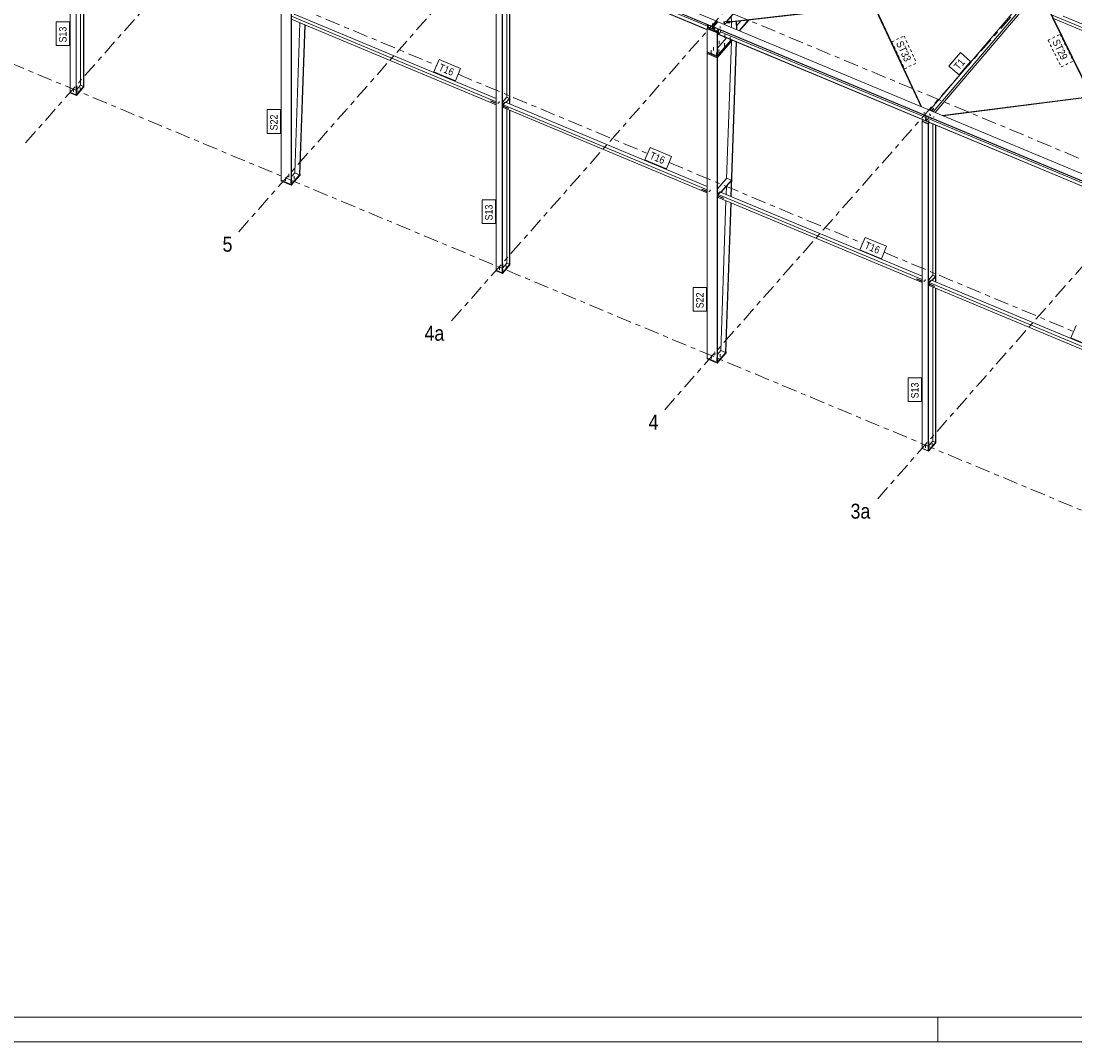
# Model space of a CAD drawing. Header units: millimetres. Extents: x -698 to 216, y -34 to 576.
# Tile 3 of 88: x -388 to -177, y -34 to 171. Entities that reach past the tile are written whole.
import ezdxf

# ---------------------------------------------------------------- set-up
doc = ezdxf.new("R2010")
doc.units = ezdxf.units.MM
for name, pattern in [('XKITLINE00', [0]), ('XKITLINE02', [4, 2, -2]), ('XKITLINE03', [6, 3, -1, 1, -1]), ('XKITLINE04', [3, 0.5, -0.5, 0.5, -0.5, 0.5, -0.5])]:
    doc.linetypes.add(name, pattern=pattern)
for name, color, linetype, lineweight in [('Arkusz rysunku', 3, 'Continuous', 0), ('Element', 2, 'Continuous', 0), ('Spoina', 1, 'Continuous', 0), ('Znak elementu', 2, 'Continuous', 0), ('Śruba', 3, 'Continuous', 0)]:
    doc.layers.add(name, color=color, linetype=linetype, lineweight=lineweight)
doc.styles.add('ARIAL', font='ARIAL.TTF')

msp = doc.modelspace()

# ---------------------------------------------------------------- hatches: boundary and pattern name
at = {"layer": 'Śruba'}
for points in [[(-249.69, 170.26), (-249.69, 170.26), (-249.7, 170.26), (-249.71, 170.26), (-249.71, 170.26), (-249.72, 170.27), (-249.73, 170.27), (-249.73, 170.27), (-249.74, 170.28), (-249.74, 170.28), (-249.75, 170.28), (-249.75, 170.29), (-249.75, 170.29), (-249.75, 170.3), (-249.75, 170.3), (-249.76, 170.31), (-249.76, 170.31), (-249.75, 170.32), (-249.75, 170.32), (-249.75, 170.33), (-249.75, 170.33), (-249.74, 170.34), (-249.74, 170.34), (-249.73, 170.35), (-249.73, 170.35), (-249.72, 170.35), (-249.72, 170.36), (-249.71, 170.36), (-249.7, 170.36), (-249.7, 170.36), (-249.69, 170.36), (-249.68, 170.36), (-249.67, 170.36), (-249.67, 170.36), (-249.66, 170.36), (-249.65, 170.36), (-249.65, 170.36), (-249.64, 170.36), (-249.63, 170.35), (-249.63, 170.35), (-249.62, 170.35), (-249.62, 170.34), (-249.61, 170.34), (-249.61, 170.33), (-249.61, 170.33), (-249.61, 170.32), (-249.61, 170.32), (-249.61, 170.31), (-249.61, 170.31), (-249.61, 170.3), (-249.61, 170.3), (-249.61, 170.29), (-249.61, 170.29), (-249.62, 170.28), (-249.62, 170.28), (-249.63, 170.27), (-249.63, 170.27), (-249.64, 170.27), (-249.64, 170.26), (-249.65, 170.26), (-249.66, 170.26), (-249.66, 170.26), (-249.67, 170.26), (-249.68, 170.26)], [(-248.19, 169.63), (-248.2, 169.63), (-248.2, 169.63), (-248.21, 169.64), (-248.22, 169.64), (-248.22, 169.64), (-248.23, 169.64), (-248.24, 169.65), (-248.24, 169.65), (-248.25, 169.65), (-248.25, 169.66), (-248.25, 169.66), (-248.26, 169.67), (-248.26, 169.67), (-248.26, 169.68), (-248.26, 169.68), (-248.26, 169.69), (-248.26, 169.69), (-248.26, 169.7), (-248.25, 169.7), (-248.25, 169.71), (-248.25, 169.71), (-248.24, 169.72), (-248.24, 169.72), (-248.23, 169.73), (-248.23, 169.73), (-248.22, 169.73), (-248.21, 169.73), (-248.21, 169.74), (-248.2, 169.74), (-248.19, 169.74), (-248.19, 169.74), (-248.18, 169.74), (-248.17, 169.74), (-248.16, 169.74), (-248.16, 169.74), (-248.15, 169.73), (-248.14, 169.73), (-248.14, 169.73), (-248.13, 169.72), (-248.13, 169.72), (-248.12, 169.72), (-248.12, 169.71), (-248.12, 169.71), (-248.11, 169.7), (-248.11, 169.7), (-248.11, 169.69), (-248.11, 169.69), (-248.11, 169.68), (-248.11, 169.68), (-248.11, 169.67), (-248.11, 169.67), (-248.12, 169.66), (-248.12, 169.66), (-248.13, 169.65), (-248.13, 169.65), (-248.14, 169.65), (-248.14, 169.64), (-248.15, 169.64), (-248.15, 169.64), (-248.16, 169.64), (-248.17, 169.63), (-248.18, 169.63), (-248.18, 169.63)], [(-246.84, 171.07), (-246.85, 171.07), (-246.86, 171.07), (-246.87, 171.08), (-246.88, 171.08), (-246.88, 171.09), (-246.88, 171.1), (-246.89, 171.1), (-246.88, 171.11), (-246.88, 171.12), (-246.88, 171.13), (-246.87, 171.13), (-246.86, 171.14), (-246.85, 171.14), (-246.84, 171.15), (-246.83, 171.15), (-246.82, 171.15), (-246.81, 171.14), (-246.8, 171.14), (-246.79, 171.14), (-246.78, 171.13), (-246.77, 171.12), (-246.77, 171.12), (-246.77, 171.11), (-246.77, 171.1), (-246.77, 171.09), (-246.78, 171.08), (-246.79, 171.08), (-246.79, 171.07), (-246.8, 171.07), (-246.81, 171.07), (-246.83, 171.06)], [(-247.98, 165.43), (-247.99, 165.43), (-248.01, 165.43), (-248.02, 165.44), (-248.03, 165.44), (-248.04, 165.45), (-248.05, 165.45), (-248.06, 165.46), (-248.07, 165.46), (-248.08, 165.47), (-248.09, 165.48), (-248.09, 165.49), (-248.1, 165.49), (-248.1, 165.5), (-248.1, 165.51), (-248.1, 165.52), (-248.1, 165.53), (-248.1, 165.54), (-248.1, 165.55), (-248.09, 165.56), (-248.09, 165.56), (-248.08, 165.57), (-248.07, 165.58), (-248.06, 165.59), (-248.05, 165.59), (-248.04, 165.6), (-248.03, 165.6), (-248.02, 165.61), (-248.01, 165.61), (-247.99, 165.61), (-247.98, 165.61), (-247.97, 165.61), (-247.95, 165.61), (-247.94, 165.61), (-247.93, 165.61), (-247.92, 165.61), (-247.9, 165.6), (-247.89, 165.6), (-247.88, 165.59), (-247.87, 165.59), (-247.86, 165.58), (-247.86, 165.57), (-247.85, 165.56), (-247.84, 165.56), (-247.84, 165.55), (-247.84, 165.54), (-247.83, 165.53), (-247.83, 165.52), (-247.83, 165.51), (-247.84, 165.5), (-247.84, 165.49), (-247.84, 165.49), (-247.85, 165.48), (-247.86, 165.47), (-247.86, 165.46), (-247.87, 165.46), (-247.88, 165.45), (-247.89, 165.45), (-247.9, 165.44), (-247.92, 165.44), (-247.93, 165.43), (-247.94, 165.43), (-247.95, 165.43), (-247.97, 165.43)], [(-246.86, 166.71), (-246.87, 166.71), (-246.88, 166.71), (-246.89, 166.71), (-246.91, 166.72), (-246.92, 166.72), (-246.93, 166.73), (-246.94, 166.73), (-246.95, 166.74), (-246.95, 166.75), (-246.96, 166.75), (-246.97, 166.76), (-246.97, 166.77), (-246.97, 166.78), (-246.98, 166.79), (-246.98, 166.8), (-246.98, 166.81), (-246.97, 166.81), (-246.97, 166.82), (-246.97, 166.83), (-246.96, 166.84), (-246.95, 166.85), (-246.95, 166.85), (-246.94, 166.86), (-246.93, 166.87), (-246.92, 166.87), (-246.91, 166.88), (-246.89, 166.88), (-246.88, 166.88), (-246.87, 166.89), (-246.86, 166.89), (-246.84, 166.89), (-246.83, 166.89), (-246.82, 166.89), (-246.8, 166.88), (-246.79, 166.88), (-246.78, 166.88), (-246.77, 166.87), (-246.76, 166.87), (-246.75, 166.86), (-246.74, 166.85), (-246.73, 166.85), (-246.73, 166.84), (-246.72, 166.83), (-246.72, 166.82), (-246.71, 166.81), (-246.71, 166.81), (-246.71, 166.8), (-246.71, 166.79), (-246.71, 166.78), (-246.72, 166.77), (-246.72, 166.76), (-246.73, 166.75), (-246.73, 166.75), (-246.74, 166.74), (-246.75, 166.73), (-246.76, 166.73), (-246.77, 166.72), (-246.78, 166.72), (-246.79, 166.71), (-246.8, 166.71), (-246.82, 166.71), (-246.83, 166.71), (-246.84, 166.7)], [(-376.81, 157.09), (-376.82, 157.09), (-376.82, 157.09), (-376.83, 157.1), (-376.84, 157.1), (-376.85, 157.1), (-376.86, 157.11), (-376.86, 157.11), (-376.87, 157.11), (-376.87, 157.12), (-376.88, 157.12), (-376.88, 157.13), (-376.89, 157.14), (-376.89, 157.14), (-376.89, 157.15), (-376.89, 157.15), (-376.89, 157.16), (-376.89, 157.17), (-376.89, 157.17), (-376.88, 157.18), (-376.88, 157.18), (-376.87, 157.19), (-376.87, 157.19), (-376.86, 157.2), (-376.86, 157.2), (-376.85, 157.21), (-376.84, 157.21), (-376.83, 157.21), (-376.82, 157.21), (-376.82, 157.22), (-376.81, 157.22), (-376.8, 157.22), (-376.79, 157.22), (-376.78, 157.22), (-376.77, 157.21), (-376.76, 157.21), (-376.75, 157.21), (-376.75, 157.21), (-376.74, 157.2), (-376.73, 157.2), (-376.73, 157.19), (-376.72, 157.19), (-376.72, 157.18), (-376.71, 157.18), (-376.71, 157.17), (-376.71, 157.17), (-376.71, 157.16), (-376.71, 157.15), (-376.71, 157.15), (-376.71, 157.14), (-376.71, 157.14), (-376.71, 157.13), (-376.72, 157.12), (-376.72, 157.12), (-376.73, 157.11), (-376.73, 157.11), (-376.74, 157.11), (-376.75, 157.1), (-376.75, 157.1), (-376.76, 157.1), (-376.77, 157.09), (-376.78, 157.09), (-376.79, 157.09), (-376.8, 157.09)], [(-376.16, 157.83), (-376.17, 157.83), (-376.18, 157.83), (-376.18, 157.83), (-376.19, 157.83), (-376.2, 157.84), (-376.21, 157.84), (-376.21, 157.85), (-376.22, 157.85), (-376.23, 157.85), (-376.23, 157.86), (-376.23, 157.87), (-376.24, 157.87), (-376.24, 157.88), (-376.24, 157.88), (-376.24, 157.89), (-376.24, 157.9), (-376.24, 157.9), (-376.24, 157.91), (-376.23, 157.91), (-376.23, 157.92), (-376.23, 157.92), (-376.22, 157.93), (-376.21, 157.93), (-376.21, 157.94), (-376.2, 157.94), (-376.19, 157.95), (-376.18, 157.95), (-376.18, 157.95), (-376.17, 157.95), (-376.16, 157.95), (-376.15, 157.95), (-376.14, 157.95), (-376.13, 157.95), (-376.12, 157.95), (-376.11, 157.95), (-376.11, 157.95), (-376.1, 157.94), (-376.09, 157.94), (-376.08, 157.93), (-376.08, 157.93), (-376.07, 157.92), (-376.07, 157.92), (-376.06, 157.91), (-376.06, 157.91), (-376.06, 157.9), (-376.06, 157.9), (-376.06, 157.89), (-376.06, 157.88), (-376.06, 157.88), (-376.06, 157.87), (-376.06, 157.87), (-376.07, 157.86), (-376.07, 157.85), (-376.08, 157.85), (-376.08, 157.85), (-376.09, 157.84), (-376.1, 157.84), (-376.11, 157.83), (-376.11, 157.83), (-376.12, 157.83), (-376.13, 157.83), (-376.14, 157.83), (-376.15, 157.83)], [(-291.42, 154.54), (-291.43, 154.54), (-291.44, 154.55), (-291.45, 154.55), (-291.46, 154.56), (-291.46, 154.57), (-291.47, 154.57), (-291.47, 154.58), (-291.47, 154.59), (-291.46, 154.6), (-291.46, 154.6), (-291.45, 154.61), (-291.44, 154.62), (-291.43, 154.62), (-291.42, 154.62), (-291.41, 154.62), (-291.4, 154.62), (-291.39, 154.62), (-291.38, 154.62), (-291.37, 154.61), (-291.36, 154.6), (-291.35, 154.6), (-291.35, 154.59), (-291.35, 154.58), (-291.35, 154.57), (-291.35, 154.57), (-291.36, 154.56), (-291.37, 154.55), (-291.38, 154.55), (-291.39, 154.54), (-291.4, 154.54), (-291.41, 154.54)], [(-291.25, 154.74), (-291.26, 154.74), (-291.27, 154.74), (-291.28, 154.75), (-291.28, 154.76), (-291.29, 154.76), (-291.29, 154.77), (-291.29, 154.78), (-291.29, 154.79), (-291.29, 154.79), (-291.28, 154.8), (-291.28, 154.81), (-291.27, 154.81), (-291.26, 154.81), (-291.25, 154.82), (-291.24, 154.82), (-291.22, 154.82), (-291.21, 154.81), (-291.2, 154.81), (-291.19, 154.81), (-291.19, 154.8), (-291.18, 154.79), (-291.18, 154.79), (-291.18, 154.78), (-291.18, 154.77), (-291.18, 154.76), (-291.19, 154.76), (-291.19, 154.75), (-291.2, 154.74), (-291.21, 154.74), (-291.22, 154.74), (-291.24, 154.74)], [(-206.56, 151.66), (-206.57, 151.66), (-206.57, 151.66), (-206.58, 151.66), (-206.59, 151.66), (-206.59, 151.67), (-206.6, 151.67), (-206.6, 151.67), (-206.61, 151.68), (-206.61, 151.68), (-206.62, 151.69), (-206.62, 151.69), (-206.62, 151.69), (-206.63, 151.7), (-206.63, 151.71), (-206.63, 151.71), (-206.63, 151.72), (-206.63, 151.72), (-206.62, 151.73), (-206.62, 151.73), (-206.62, 151.74), (-206.62, 151.74), (-206.61, 151.74), (-206.61, 151.75), (-206.6, 151.75), (-206.59, 151.76), (-206.59, 151.76), (-206.58, 151.76), (-206.57, 151.76), (-206.57, 151.76), (-206.56, 151.76), (-206.55, 151.76), (-206.55, 151.76), (-206.54, 151.76), (-206.53, 151.76), (-206.52, 151.76), (-206.52, 151.76), (-206.51, 151.76), (-206.51, 151.75), (-206.5, 151.75), (-206.49, 151.75), (-206.49, 151.74), (-206.49, 151.74), (-206.48, 151.73), (-206.48, 151.73), (-206.48, 151.72), (-206.48, 151.72), (-206.48, 151.71), (-206.48, 151.71), (-206.48, 151.7), (-206.48, 151.7), (-206.48, 151.69), (-206.49, 151.69), (-206.49, 151.68), (-206.49, 151.68), (-206.5, 151.68), (-206.5, 151.67), (-206.51, 151.67), (-206.52, 151.67), (-206.52, 151.66), (-206.53, 151.66), (-206.54, 151.66), (-206.54, 151.66), (-206.55, 151.66)], [(-205.85, 151.36), (-205.85, 151.36), (-205.86, 151.36), (-205.87, 151.36), (-205.87, 151.37), (-205.88, 151.37), (-205.89, 151.37), (-205.89, 151.38), (-205.9, 151.38), (-205.9, 151.38), (-205.91, 151.39), (-205.91, 151.39), (-205.91, 151.4), (-205.91, 151.4), (-205.91, 151.41), (-205.91, 151.41), (-205.91, 151.42), (-205.91, 151.42), (-205.91, 151.43), (-205.91, 151.43), (-205.91, 151.44), (-205.9, 151.44), (-205.9, 151.45), (-205.89, 151.45), (-205.89, 151.45), (-205.88, 151.46), (-205.88, 151.46), (-205.87, 151.46), (-205.86, 151.46), (-205.86, 151.47), (-205.85, 151.47), (-205.84, 151.47), (-205.83, 151.47), (-205.83, 151.47), (-205.82, 151.47), (-205.81, 151.46), (-205.81, 151.46), (-205.8, 151.46), (-205.79, 151.46), (-205.79, 151.45), (-205.78, 151.45), (-205.78, 151.45), (-205.77, 151.44), (-205.77, 151.44), (-205.77, 151.43), (-205.77, 151.43), (-205.77, 151.42), (-205.76, 151.42), (-205.76, 151.41), (-205.77, 151.41), (-205.77, 151.4), (-205.77, 151.4), (-205.77, 151.39), (-205.78, 151.39), (-205.78, 151.38), (-205.79, 151.38), (-205.79, 151.37), (-205.8, 151.37), (-205.8, 151.37), (-205.81, 151.37), (-205.82, 151.36), (-205.82, 151.36), (-205.83, 151.36), (-205.84, 151.36)], [(-333.24, 139.93), (-333.25, 139.93), (-333.26, 139.93), (-333.28, 139.94), (-333.29, 139.94), (-333.3, 139.94), (-333.31, 139.95), (-333.32, 139.96), (-333.33, 139.96), (-333.34, 139.97), (-333.34, 139.98), (-333.35, 139.99), (-333.35, 139.99), (-333.36, 140), (-333.36, 140.01), (-333.36, 140.02), (-333.36, 140.03), (-333.36, 140.04), (-333.35, 140.05), (-333.35, 140.06), (-333.34, 140.06), (-333.34, 140.07), (-333.33, 140.08), (-333.32, 140.09), (-333.31, 140.09), (-333.3, 140.1), (-333.29, 140.1), (-333.28, 140.11), (-333.26, 140.11), (-333.25, 140.11), (-333.24, 140.11), (-333.23, 140.11), (-333.21, 140.11), (-333.2, 140.11), (-333.19, 140.11), (-333.17, 140.11), (-333.16, 140.1), (-333.15, 140.1), (-333.14, 140.09), (-333.13, 140.09), (-333.12, 140.08), (-333.11, 140.07), (-333.11, 140.06), (-333.1, 140.06), (-333.1, 140.05), (-333.09, 140.04), (-333.09, 140.03), (-333.09, 140.02), (-333.09, 140.01), (-333.09, 140), (-333.1, 139.99), (-333.1, 139.99), (-333.11, 139.98), (-333.11, 139.97), (-333.12, 139.96), (-333.13, 139.96), (-333.14, 139.95), (-333.15, 139.94), (-333.16, 139.94), (-333.17, 139.94), (-333.19, 139.93), (-333.2, 139.93), (-333.21, 139.93), (-333.23, 139.93)], [(-248.28, 136.52), (-248.29, 136.53), (-248.3, 136.53), (-248.31, 136.53), (-248.32, 136.54), (-248.32, 136.55), (-248.33, 136.56), (-248.33, 136.56), (-248.33, 136.57), (-248.32, 136.58), (-248.32, 136.59), (-248.31, 136.59), (-248.3, 136.6), (-248.29, 136.6), (-248.28, 136.6), (-248.27, 136.6), (-248.26, 136.6), (-248.25, 136.6), (-248.24, 136.6), (-248.23, 136.59), (-248.22, 136.59), (-248.22, 136.58), (-248.21, 136.57), (-248.21, 136.56), (-248.21, 136.56), (-248.22, 136.55), (-248.22, 136.54), (-248.23, 136.53), (-248.24, 136.53), (-248.25, 136.53), (-248.26, 136.52), (-248.27, 136.52)], [(-248.11, 136.72), (-248.12, 136.72), (-248.13, 136.73), (-248.14, 136.73), (-248.15, 136.74), (-248.15, 136.74), (-248.15, 136.75), (-248.16, 136.76), (-248.15, 136.77), (-248.15, 136.77), (-248.15, 136.78), (-248.14, 136.79), (-248.13, 136.79), (-248.12, 136.8), (-248.11, 136.8), (-248.1, 136.8), (-248.09, 136.8), (-248.08, 136.8), (-248.07, 136.79), (-248.06, 136.79), (-248.05, 136.78), (-248.04, 136.77), (-248.04, 136.77), (-248.04, 136.76), (-248.04, 136.75), (-248.04, 136.74), (-248.05, 136.74), (-248.06, 136.73), (-248.07, 136.73), (-248.08, 136.72), (-248.09, 136.72), (-248.1, 136.72)], [(-291.32, 121.38), (-291.32, 121.38), (-291.33, 121.38), (-291.34, 121.39), (-291.35, 121.39), (-291.36, 121.39), (-291.36, 121.4), (-291.37, 121.4), (-291.38, 121.4), (-291.38, 121.41), (-291.39, 121.41), (-291.39, 121.42), (-291.39, 121.43), (-291.4, 121.43), (-291.4, 121.44), (-291.4, 121.44), (-291.4, 121.45), (-291.4, 121.46), (-291.39, 121.46), (-291.39, 121.47), (-291.39, 121.47), (-291.38, 121.48), (-291.38, 121.48), (-291.37, 121.49), (-291.36, 121.49), (-291.36, 121.5), (-291.35, 121.5), (-291.34, 121.5), (-291.33, 121.5), (-291.32, 121.51), (-291.32, 121.51), (-291.31, 121.51), (-291.3, 121.51), (-291.29, 121.51), (-291.28, 121.5), (-291.27, 121.5), (-291.26, 121.5), (-291.26, 121.5), (-291.25, 121.49), (-291.24, 121.49), (-291.24, 121.48), (-291.23, 121.48), (-291.23, 121.47), (-291.22, 121.47), (-291.22, 121.46), (-291.22, 121.46), (-291.22, 121.45), (-291.21, 121.44), (-291.22, 121.44), (-291.22, 121.43), (-291.22, 121.43), (-291.22, 121.42), (-291.23, 121.41), (-291.23, 121.41), (-291.24, 121.4), (-291.24, 121.4), (-291.25, 121.4), (-291.26, 121.39), (-291.26, 121.39), (-291.27, 121.39), (-291.28, 121.38), (-291.29, 121.38), (-291.3, 121.38), (-291.31, 121.38)], [(-290.67, 122.12), (-290.68, 122.12), (-290.68, 122.12), (-290.69, 122.12), (-290.7, 122.12), (-290.71, 122.13), (-290.72, 122.13), (-290.72, 122.14), (-290.73, 122.14), (-290.73, 122.14), (-290.74, 122.15), (-290.74, 122.16), (-290.75, 122.16), (-290.75, 122.17), (-290.75, 122.17), (-290.75, 122.18), (-290.75, 122.19), (-290.75, 122.19), (-290.75, 122.2), (-290.74, 122.2), (-290.74, 122.21), (-290.73, 122.21), (-290.73, 122.22), (-290.72, 122.22), (-290.72, 122.23), (-290.71, 122.23), (-290.7, 122.24), (-290.69, 122.24), (-290.68, 122.24), (-290.68, 122.24), (-290.67, 122.24), (-290.66, 122.24), (-290.65, 122.24), (-290.64, 122.24), (-290.63, 122.24), (-290.62, 122.24), (-290.61, 122.24), (-290.61, 122.23), (-290.6, 122.23), (-290.59, 122.22), (-290.59, 122.22), (-290.58, 122.21), (-290.58, 122.21), (-290.57, 122.2), (-290.57, 122.2), (-290.57, 122.19), (-290.57, 122.19), (-290.57, 122.18), (-290.57, 122.17), (-290.57, 122.17), (-290.57, 122.16), (-290.57, 122.16), (-290.58, 122.15), (-290.58, 122.14), (-290.59, 122.14), (-290.59, 122.14), (-290.6, 122.13), (-290.61, 122.13), (-290.61, 122.12), (-290.62, 122.12), (-290.63, 122.12), (-290.64, 122.12), (-290.65, 122.12), (-290.66, 122.12)], [(-205.93, 118.83), (-205.94, 118.83), (-205.95, 118.84), (-205.96, 118.84), (-205.97, 118.85), (-205.97, 118.86), (-205.97, 118.86), (-205.98, 118.87), (-205.97, 118.88), (-205.97, 118.89), (-205.97, 118.89), (-205.96, 118.9), (-205.95, 118.91), (-205.94, 118.91), (-205.93, 118.91), (-205.92, 118.91), (-205.91, 118.91), (-205.89, 118.91), (-205.88, 118.91), (-205.88, 118.9), (-205.87, 118.89), (-205.86, 118.89), (-205.86, 118.88), (-205.86, 118.87), (-205.86, 118.86), (-205.86, 118.86), (-205.87, 118.85), (-205.88, 118.84), (-205.88, 118.84), (-205.89, 118.83), (-205.91, 118.83), (-205.92, 118.83)], [(-205.76, 119.03), (-205.77, 119.03), (-205.78, 119.03), (-205.79, 119.04), (-205.79, 119.05), (-205.8, 119.05), (-205.8, 119.06), (-205.8, 119.07), (-205.8, 119.08), (-205.8, 119.08), (-205.79, 119.09), (-205.79, 119.1), (-205.78, 119.1), (-205.77, 119.1), (-205.76, 119.11), (-205.74, 119.11), (-205.73, 119.11), (-205.72, 119.1), (-205.71, 119.1), (-205.7, 119.1), (-205.7, 119.09), (-205.69, 119.08), (-205.69, 119.08), (-205.69, 119.07), (-205.69, 119.06), (-205.69, 119.05), (-205.7, 119.05), (-205.7, 119.04), (-205.71, 119.03), (-205.72, 119.03), (-205.73, 119.03), (-205.74, 119.03)], [(-247.75, 104.22), (-247.76, 104.22), (-247.77, 104.22), (-247.79, 104.23), (-247.8, 104.23), (-247.81, 104.23), (-247.82, 104.24), (-247.83, 104.25), (-247.84, 104.25), (-247.85, 104.26), (-247.85, 104.27), (-247.86, 104.28), (-247.86, 104.28), (-247.86, 104.29), (-247.87, 104.3), (-247.87, 104.31), (-247.87, 104.32), (-247.86, 104.33), (-247.86, 104.34), (-247.86, 104.35), (-247.85, 104.35), (-247.85, 104.36), (-247.84, 104.37), (-247.83, 104.38), (-247.82, 104.38), (-247.81, 104.39), (-247.8, 104.39), (-247.79, 104.4), (-247.77, 104.4), (-247.76, 104.4), (-247.75, 104.4), (-247.73, 104.4), (-247.72, 104.4), (-247.71, 104.4), (-247.7, 104.4), (-247.68, 104.4), (-247.67, 104.39), (-247.66, 104.39), (-247.65, 104.38), (-247.64, 104.38), (-247.63, 104.37), (-247.62, 104.36), (-247.62, 104.35), (-247.61, 104.35), (-247.61, 104.34), (-247.6, 104.33), (-247.6, 104.32), (-247.6, 104.31), (-247.6, 104.3), (-247.6, 104.29), (-247.61, 104.28), (-247.61, 104.28), (-247.62, 104.27), (-247.62, 104.26), (-247.63, 104.25), (-247.64, 104.25), (-247.65, 104.24), (-247.66, 104.23), (-247.67, 104.23), (-247.68, 104.23), (-247.7, 104.22), (-247.71, 104.22), (-247.72, 104.22), (-247.73, 104.22)], [(-205.82, 85.67), (-205.83, 85.67), (-205.84, 85.67), (-205.85, 85.68), (-205.86, 85.68), (-205.87, 85.68), (-205.87, 85.69), (-205.88, 85.69), (-205.89, 85.69), (-205.89, 85.7), (-205.9, 85.7), (-205.9, 85.71), (-205.9, 85.72), (-205.91, 85.72), (-205.91, 85.73), (-205.91, 85.73), (-205.91, 85.74), (-205.91, 85.75), (-205.9, 85.75), (-205.9, 85.76), (-205.9, 85.76), (-205.89, 85.77), (-205.89, 85.77), (-205.88, 85.78), (-205.87, 85.78), (-205.87, 85.79), (-205.86, 85.79), (-205.85, 85.79), (-205.84, 85.79), (-205.83, 85.8), (-205.82, 85.8), (-205.82, 85.8), (-205.81, 85.8), (-205.8, 85.8), (-205.79, 85.79), (-205.78, 85.79), (-205.77, 85.79), (-205.76, 85.79), (-205.76, 85.78), (-205.75, 85.78), (-205.74, 85.77), (-205.74, 85.77), (-205.73, 85.76), (-205.73, 85.76), (-205.73, 85.75), (-205.73, 85.75), (-205.72, 85.74), (-205.72, 85.73), (-205.72, 85.73), (-205.73, 85.72), (-205.73, 85.72), (-205.73, 85.71), (-205.73, 85.7), (-205.74, 85.7), (-205.74, 85.69), (-205.75, 85.69), (-205.76, 85.69), (-205.76, 85.68), (-205.77, 85.68), (-205.78, 85.68), (-205.79, 85.67), (-205.8, 85.67), (-205.81, 85.67), (-205.82, 85.67)], [(-205.18, 86.41), (-205.18, 86.41), (-205.19, 86.41), (-205.2, 86.41), (-205.21, 86.41), (-205.22, 86.42), (-205.22, 86.42), (-205.23, 86.43), (-205.24, 86.43), (-205.24, 86.43), (-205.25, 86.44), (-205.25, 86.45), (-205.25, 86.45), (-205.26, 86.46), (-205.26, 86.46), (-205.26, 86.47), (-205.26, 86.48), (-205.26, 86.48), (-205.25, 86.49), (-205.25, 86.49), (-205.25, 86.5), (-205.24, 86.5), (-205.24, 86.51), (-205.23, 86.51), (-205.22, 86.52), (-205.22, 86.52), (-205.21, 86.53), (-205.2, 86.53), (-205.19, 86.53), (-205.18, 86.53), (-205.18, 86.53), (-205.17, 86.53), (-205.16, 86.53), (-205.15, 86.53), (-205.14, 86.53), (-205.13, 86.53), (-205.12, 86.53), (-205.12, 86.52), (-205.11, 86.52), (-205.1, 86.51), (-205.1, 86.51), (-205.09, 86.5), (-205.09, 86.5), (-205.08, 86.49), (-205.08, 86.49), (-205.08, 86.48), (-205.08, 86.48), (-205.08, 86.47), (-205.08, 86.46), (-205.08, 86.46), (-205.08, 86.45), (-205.08, 86.45), (-205.09, 86.44), (-205.09, 86.43), (-205.1, 86.43), (-205.1, 86.43), (-205.11, 86.42), (-205.12, 86.42), (-205.12, 86.41), (-205.13, 86.41), (-205.14, 86.41), (-205.15, 86.41), (-205.16, 86.41), (-205.17, 86.41)]]:
    msp.add_hatch(color=256, dxfattribs=at).paths.add_polyline_path(points, flags=17)

# ---------------------------------------------------------------- linework, layer by layer
at = {"layer": 'Arkusz rysunku', "linetype": 'XKITLINE00', "lineweight": 0}
for p, q in [((-693.02, -28.51), (210.98, -28.51)), ((-204.02, -33.51), (-204.02, -28.51)), ((-698.02, -33.51), (215.98, -33.51))]:
    msp.add_line(p, q, dxfattribs=at)
at = {"layer": 'Element', "linetype": 'XKITLINE00', "lineweight": 0}
for p, q in [((-378.19, 157.07), (-378.19, 222.62)), ((-376.98, 222.12), (-376.98, 156.56)), ((-376.93, 156.62), (-376.93, 222.18)), ((-334.52, 205.91), (-249.29, 170.3)), ((-334.52, 205.85), (-249.29, 170.24)), ((-333.66, 206.92), (-248.42, 171.32)), ((-333.56, 204.45), (-250.35, 169.7)), ((-333.56, 204.39), (-250.35, 169.64)), ((-335.84, 139.43), (-335.84, 200.55)), ((-333.84, 199.71), (-333.84, 138.6)), ((-333.77, 138.68), (-333.77, 199.79)), ((-246.45, 171.27), (-226.58, 194.69)), ((-246.36, 171.28), (-226.55, 194.63)), ((-376.06, 158.5), (-376.06, 189.41)), ((-375.48, 158.26), (-375.48, 189.16)), ((-375.42, 158.32), (-375.42, 189.14)), ((-292.7, 121.36), (-292.7, 186.91)), ((-291.49, 187.55), (-250.27, 170.33)), ((-291.49, 186.41), (-291.49, 120.85)), ((-291.43, 120.91), (-291.43, 186.47)), ((-290.56, 155.99), (-290.56, 186.44)), ((-289.99, 154.73), (-289.99, 186.2)), ((-289.93, 154.71), (-289.93, 186.17)), ((-205.66, 153.46), (-184.98, 177.84)), ((-204.95, 153.16), (-184.26, 177.54)), ((-184.25, 176.95), (-204.57, 153)), ((-173.15, 156.25), (-183.46, 177.22)), ((-173.25, 156.24), (-183.34, 176.75)), ((-246.46, 171.17), (-216.89, 174.54)), ((-245.78, 171.15), (-216.87, 174.44)), ((-207.39, 154.18), (-216.87, 174.45)), ((-207.26, 154.12), (-216.77, 174.47)), ((-333.61, 172.28), (-292.7, 155.19)), ((-292.7, 154.59), (-333.61, 171.68)), ((-292.7, 155.86), (-333.18, 172.77)), ((-249.29, 170.3), (-248.42, 171.32)), ((-249.29, 170.29), (-248.42, 171.3)), ((-248.42, 171.32), (-248.42, 171.3)), ((-248.42, 171.3), (-248.37, 171.28)), ((-246.93, 171.22), (-245.82, 171.35)), ((-245.82, 171.35), (-245.8, 171.26)), ((-245.48, 171.28), (-245.5, 172.29)), ((-244.42, 170.38), (-243.56, 171.4)), ((-243.9, 169.43), (-242.09, 171.57)), ((-243.84, 169.41), (-242, 171.58)), ((-181.21, 172.63), (-149.27, 159.29)), ((-180.83, 171.87), (-150.38, 159.15)), ((-178.9, 172.34), (-172.77, 169.78)), ((-333.11, 140.94), (-332.07, 171.03)), ((-332.14, 140.54), (-331.1, 170.63)), ((-332.07, 140.61), (-331.03, 170.6)), ((-250.28, 169.89), (-250.35, 169.81)), ((-250.35, 169.81), (-248.35, 168.98)), ((-250.35, 165.2), (-250.35, 169.81)), ((-250.26, 169.96), (-250.28, 170.66)), ((-250.28, 169.94), (-250.14, 170.1)), ((-250.28, 169.89), (-250.28, 169.94)), ((-250.28, 169.94), (-248.28, 169.11)), ((-248.28, 169.06), (-250.28, 169.89)), ((-250.21, 170.19), (-250.22, 170.64)), ((-249.94, 170.52), (-250.22, 170.19)), ((-250.22, 170.19), (-249.28, 169.8)), ((-250.22, 170.13), (-250.22, 170.19)), ((-249.28, 169.74), (-250.22, 170.13)), ((-250.21, 170.02), (-250.21, 170.13)), ((-249.29, 170.24), (-249.29, 170.3)), ((-249.28, 169.8), (-249.29, 170.29)), ((-249.23, 170.26), (-249.29, 170.29)), ((-249.28, 169.76), (-249.28, 169.8)), ((-249.28, 169.8), (-249.28, 169.8)), ((-249.28, 169.8), (-249.28, 169.74)), ((-249.22, 169.73), (-249.28, 169.76)), ((-249.28, 169.74), (-249.26, 169.75)), ((-248.37, 171.28), (-249.23, 170.26)), ((-249.22, 169.73), (-249.23, 170.26)), ((-249.08, 169.89), (-249.22, 169.73)), ((-249.09, 170.2), (-248.22, 171.22)), ((-249.08, 169.67), (-249.09, 170.2)), ((-249.09, 170.2), (-249.03, 170.18)), ((-249.08, 169.67), (-249.02, 169.65)), ((-248.17, 171.21), (-249.03, 170.2)), ((-249.03, 170.2), (-163.8, 134.59)), ((-249.03, 170.2), (-249.03, 170.14)), ((-249.02, 169.69), (-249.03, 170.18)), ((-249.03, 170.14), (-163.8, 134.53)), ((-249.02, 169.69), (-248.74, 170.02)), ((-249.02, 169.65), (-249.02, 169.69)), ((-249.02, 169.63), (-249.02, 169.69)), ((-249.02, 169.69), (-248.08, 169.3)), ((-248.08, 169.24), (-249.02, 169.63)), ((-248.36, 171.06), (-248.37, 171.28)), ((-248.28, 169.11), (-248.15, 169.27)), ((-248.28, 169.02), (-248.1, 169.23)), ((-248.22, 171.22), (-248.18, 171.2)), ((-248.17, 171.21), (-162.93, 135.61)), ((-248.11, 169.31), (-248.12, 169.75)), ((-248.09, 168.76), (-248.1, 169.25)), ((-248.08, 169.3), (-248.08, 169.3)), ((-248.08, 169.3), (-248.08, 169.24)), ((-248.08, 169.24), (-248.08, 169.24)), ((-248.06, 169.73), (-248.04, 168.74)), ((-247.73, 169.1), (-247.62, 169.37)), ((-247.7, 169.18), (-247.65, 169.24)), ((-247.65, 169.24), (-247.65, 169.3)), ((-247.65, 169.24), (-206.43, 152.02)), ((-247.62, 169.37), (-247.63, 169.55)), ((-247.01, 171.15), (-246.93, 171.22)), ((-247, 171.09), (-247.01, 171.15)), ((-246.98, 171.02), (-247.01, 171.15)), ((-247, 171.09), (-246.98, 170.96)), ((-246.98, 170.96), (-246.98, 171.02)), ((-246.88, 170.97), (-246.98, 171.02)), ((-246.98, 170.96), (-246.88, 170.92)), ((-246.93, 170.7), (-246.74, 170.93)), ((-245.77, 171.1), (-246.88, 170.97)), ((-246.88, 170.92), (-245.77, 171.04)), ((-246.88, 170.92), (-246.88, 170.97)), ((-246.87, 170.67), (-246.65, 170.94)), ((-245.8, 171.26), (-246.46, 171.18)), ((-246.46, 171.18), (-246.45, 171.11)), ((-246.46, 171.16), (-246.46, 171.15)), ((-246.46, 171.15), (-246.45, 171.13)), ((-246.45, 171.11), (-245.79, 171.19)), ((-245.8, 171.24), (-245.8, 171.26)), ((-245.79, 171.19), (-245.77, 171.1)), ((-245.77, 171.04), (-245.77, 171.1)), ((-245.45, 170.08), (-245.47, 171.18)), ((-244.47, 169.67), (-244.51, 171.29)), ((-244.4, 169.64), (-244.44, 171.3)), ((-248.28, 169.06), (-248.35, 168.98)), ((-248.35, 168.98), (-248.35, 164.37)), ((-248.33, 164.39), (-245.49, 167.61)), ((-245.38, 167.56), (-248.33, 164.2)), ((-248.33, 164.2), (-245.38, 167.56)), ((-245.26, 167.51), (-248.33, 164.02)), ((-248.28, 169.11), (-248.28, 169.02)), ((-248.28, 168.94), (-248.24, 169.07)), ((-248.28, 164.45), (-248.28, 169.06)), ((-248.28, 169.02), (-248.28, 169.02)), ((-248.1, 168.93), (-248.28, 168.94)), ((-248.28, 165.96), (-246.47, 168.02)), ((-248.24, 169.07), (-248.1, 169.06)), ((-248.24, 169.07), (-248.24, 169.07)), ((-248.09, 168.76), (-248.04, 168.74)), ((-248.07, 168.74), (-248.06, 168.75)), ((-248.07, 168.68), (-248.07, 168.74)), ((-248.07, 168.74), (-164.86, 133.99)), ((-248.07, 168.68), (-164.86, 133.93)), ((-248.04, 168.74), (-247.73, 169.1)), ((-246.43, 139.72), (-245.48, 167.27)), ((-245.57, 136.17), (-244.5, 167.19)), ((-245.5, 136.15), (-244.43, 167.17)), ((-250.35, 165.2), (-248.35, 164.37)), ((-250.33, 165.04), (-250.33, 165.19)), ((-248.33, 164.2), (-250.33, 165.04)), ((-250.33, 164.86), (-250.33, 165.04)), ((-250.33, 165.04), (-248.33, 164.2)), ((-250.33, 164.86), (-250.35, 164.84)), ((-250.35, 164.84), (-248.35, 164)), ((-250.35, 103.72), (-250.35, 164.84)), ((-248.33, 164.02), (-250.33, 164.86)), ((-248.35, 164.37), (-248.28, 164.45)), ((-248.28, 164.08), (-248.35, 164)), ((-248.35, 164), (-248.35, 102.89)), ((-248.33, 164.2), (-248.33, 164.39)), ((-248.33, 164.2), (-248.33, 164.02)), ((-248.28, 102.97), (-248.28, 164.08)), ((-378.21, 157.1), (-378.19, 157.12)), ((-378.21, 157.1), (-378.19, 157.1)), ((-378.21, 156.98), (-378.21, 157.1)), ((-378.21, 156.98), (-376.92, 156.45)), ((-378.19, 157.07), (-376.98, 156.56)), ((-376.98, 156.56), (-376.93, 156.62)), ((-376.96, 156.58), (-376.92, 156.57)), ((-376.93, 157.52), (-376.06, 158.5)), ((-376.92, 156.57), (-375.41, 158.29)), ((-376.92, 156.45), (-375.41, 158.16)), ((-376.92, 156.45), (-376.92, 156.57)), ((-376.06, 158.5), (-375.48, 158.26)), ((-375.48, 158.26), (-375.42, 158.32)), ((-375.41, 158.29), (-375.45, 158.3)), ((-375.41, 158.16), (-375.41, 158.29)), ((-293.76, 155.33), (-293.74, 155.35)), ((-293.76, 155.27), (-293.76, 155.33)), ((-293.76, 155.33), (-292.7, 154.89)), ((-292.7, 154.83), (-293.76, 155.27)), ((-293.74, 155.35), (-292.7, 154.92)), ((-291.43, 155.11), (-290.67, 155.97)), ((-291.43, 154.83), (-291.37, 154.9)), ((-291.37, 154.9), (-291.08, 154.95)), ((-291.29, 154.6), (-290.86, 155.09)), ((-291.29, 154.6), (-291.29, 154.33)), ((-291.29, 154.6), (-291.26, 154.59)), ((-290.83, 155.08), (-291.26, 154.59)), ((-291.26, 154.59), (-290.83, 155.08)), ((-291.26, 154.32), (-291.26, 154.59)), ((-291.26, 154.59), (-250.35, 137.5)), ((-291.26, 154.32), (-291.26, 154.59)), ((-291.08, 154.95), (-291.01, 154.92)), ((-290.86, 155.09), (-290.83, 155.08)), ((-250.35, 138.17), (-290.83, 155.08)), ((-290.71, 155.03), (-289.99, 155.86)), ((-290.67, 155.97), (-290.39, 156.02)), ((-290.67, 155.02), (-289.99, 155.8)), ((-290.56, 154.97), (-290.56, 155.14)), ((-290.39, 156.02), (-289.99, 155.86)), ((-289.99, 155.8), (-289.99, 155.86)), ((-203.18, 152.42), (-173.22, 156.24)), ((-203, 152.35), (-173.2, 156.14)), ((-290.21, 153.85), (-291.43, 154.36)), ((-290.21, 153.79), (-291.43, 154.3)), ((-291.43, 154.21), (-291.38, 154.28)), ((-291.43, 154.15), (-291.34, 154.26)), ((-291.43, 154.15), (-291.43, 154.21)), ((-291.29, 154.33), (-291.26, 154.32)), ((-291.29, 154.24), (-291.29, 154)), ((-291.29, 154), (-291.26, 153.99)), ((-290.19, 153.87), (-291.26, 154.32)), ((-291.26, 153.99), (-291.26, 154.22)), ((-291.26, 153.99), (-291.26, 154.22)), ((-250.35, 136.9), (-291.26, 153.99)), ((-290.56, 122.79), (-290.56, 153.7)), ((-290.19, 153.87), (-290.21, 153.85)), ((-290.21, 153.79), (-290.21, 153.85)), ((-290.19, 153.81), (-290.21, 153.79)), ((-290.19, 153.81), (-290.19, 153.87)), ((-289.99, 122.55), (-289.99, 153.45)), ((-289.93, 122.61), (-289.93, 153.43)), ((-206.42, 151.35), (-206.44, 152.35)), ((-206.38, 152.32), (-206.36, 151.33)), ((-205.35, 153.33), (-204.92, 153.83)), ((-204.92, 153.82), (-205.34, 153.33)), ((-205.27, 153.29), (-204.84, 153.8)), ((-204.92, 153.82), (-204.92, 153.83)), ((-204.92, 153.83), (-204.84, 153.8)), ((-204.84, 153.79), (-204.92, 153.82)), ((-207.19, 151.23), (-207.21, 151.2)), ((-207.21, 151.2), (-206, 150.7)), ((-207.21, 85.65), (-207.21, 151.2)), ((-206.99, 151.53), (-207.19, 151.3)), ((-207.19, 151.3), (-205.98, 150.79)), ((-207.19, 151.3), (-207.19, 151.23)), ((-205.98, 150.72), (-207.19, 151.23)), ((-206.42, 151.35), (-206.36, 151.33)), ((-206.36, 151.33), (-206.05, 151.69)), ((-206.05, 151.69), (-205.95, 151.97)), ((-206, 151.84), (-164.78, 134.62)), ((-205.94, 150.76), (-206, 150.7)), ((-206, 150.7), (-206, 85.14)), ((-205.78, 151.02), (-205.98, 150.79)), ((-205.74, 151), (-205.98, 150.72)), ((-205.98, 150.79), (-205.98, 150.72)), ((-205.95, 151.97), (-205.95, 152.14)), ((-205.94, 85.2), (-205.94, 150.76)), ((-205.07, 120.28), (-205.07, 150.73)), ((-204.5, 119.02), (-204.5, 150.49)), ((-204.44, 119), (-204.44, 150.46)), ((-333.83, 138.62), (-332.03, 140.66)), ((-332.03, 140.47), (-333.83, 138.44)), ((-333.77, 140.18), (-333.11, 140.94)), ((-333.11, 140.94), (-332.14, 140.54)), ((-332.14, 140.54), (-332.07, 140.61)), ((-332.07, 140.67), (-332.03, 140.66)), ((-332.03, 140.66), (-332.03, 140.47)), ((-248.28, 137.72), (-246.53, 139.7)), ((-246.53, 139.7), (-246.25, 139.75)), ((-246.25, 139.75), (-245.46, 139.42)), ((-335.84, 139.43), (-333.84, 138.6)), ((-335.82, 139.27), (-335.82, 139.43)), ((-333.83, 138.44), (-335.82, 139.27)), ((-333.84, 138.6), (-333.77, 138.68)), ((-333.83, 138.44), (-333.83, 138.62)), ((-251.41, 137.64), (-251.39, 137.66)), ((-251.41, 137.58), (-251.41, 137.64)), ((-251.41, 137.64), (-250.35, 137.2)), ((-250.35, 137.13), (-251.41, 137.58)), ((-251.39, 137.66), (-250.35, 137.23)), ((-247.58, 137.01), (-245.46, 139.42)), ((-247.54, 137), (-245.46, 139.36)), ((-246.53, 136.58), (-246.48, 138.2)), ((-245.46, 139.36), (-245.46, 139.42)), ((-248.28, 136.83), (-248.23, 136.88)), ((-247.08, 135.83), (-248.28, 136.33)), ((-247.08, 135.77), (-248.28, 136.27)), ((-248.28, 136.21), (-248.24, 136.26)), ((-248.28, 136.15), (-248.2, 136.24)), ((-248.28, 136.15), (-248.28, 136.21)), ((-248.23, 136.88), (-247.95, 136.93)), ((-248.15, 136.58), (-247.72, 137.07)), ((-248.15, 136.58), (-248.15, 136.31)), ((-248.15, 136.58), (-248.12, 136.57)), ((-248.15, 136.31), (-248.12, 136.3)), ((-248.15, 136.22), (-248.15, 135.98)), ((-248.15, 135.98), (-248.12, 135.97)), ((-247.69, 137.06), (-248.12, 136.57)), ((-248.12, 136.57), (-247.69, 137.06)), ((-248.12, 136.3), (-248.12, 136.57)), ((-248.12, 136.57), (-207.21, 119.48)), ((-248.12, 136.3), (-248.12, 136.57)), ((-247.05, 135.85), (-248.12, 136.3)), ((-248.12, 135.97), (-248.12, 136.21)), ((-248.12, 135.97), (-248.12, 136.21)), ((-207.21, 118.88), (-248.12, 135.97)), ((-247.95, 136.93), (-247.87, 136.9)), ((-247.72, 137.07), (-247.69, 137.06)), ((-207.21, 120.15), (-247.69, 137.06)), ((-247.05, 135.85), (-247.08, 135.83)), ((-247.08, 135.77), (-247.08, 135.83)), ((-247.05, 135.79), (-247.08, 135.77)), ((-247.05, 135.79), (-247.05, 135.85)), ((-247.62, 105.23), (-246.58, 135.32)), ((-246.65, 104.83), (-245.61, 134.92)), ((-246.58, 104.9), (-245.54, 134.89)), ((-291.43, 121.81), (-290.56, 122.79)), ((-290.56, 122.79), (-289.99, 122.55)), ((-292.71, 121.39), (-292.7, 121.41)), ((-292.71, 121.39), (-292.7, 121.39)), ((-292.71, 121.27), (-292.71, 121.39)), ((-292.71, 121.27), (-291.43, 120.74)), ((-292.7, 121.36), (-291.49, 120.85)), ((-291.49, 120.85), (-291.43, 120.91)), ((-291.47, 120.87), (-291.43, 120.86)), ((-291.43, 120.86), (-289.92, 122.58)), ((-291.43, 120.74), (-289.92, 122.45)), ((-291.43, 120.74), (-291.43, 120.86)), ((-289.99, 122.55), (-289.93, 122.61)), ((-289.92, 122.58), (-289.95, 122.59)), ((-289.92, 122.45), (-289.92, 122.58)), ((-208.27, 119.62), (-208.25, 119.64)), ((-208.27, 119.56), (-208.27, 119.62)), ((-208.27, 119.62), (-207.21, 119.18)), ((-207.21, 119.12), (-208.27, 119.56)), ((-208.25, 119.64), (-207.21, 119.21)), ((-205.94, 119.4), (-205.18, 120.26)), ((-205.94, 119.12), (-205.88, 119.19)), ((-204.72, 118.14), (-205.94, 118.65)), ((-204.72, 118.08), (-205.94, 118.59)), ((-205.94, 118.5), (-205.89, 118.57)), ((-205.94, 118.44), (-205.85, 118.55)), ((-205.94, 118.44), (-205.94, 118.5)), ((-205.88, 119.19), (-205.59, 119.24)), ((-205.8, 118.89), (-205.36, 119.38)), ((-205.8, 118.89), (-205.8, 118.62)), ((-205.8, 118.89), (-205.77, 118.88)), ((-205.8, 118.62), (-205.77, 118.61)), ((-205.8, 118.53), (-205.8, 118.29)), ((-205.34, 119.37), (-205.77, 118.88)), ((-205.77, 118.88), (-205.34, 119.37)), ((-205.77, 118.61), (-205.77, 118.88)), ((-205.77, 118.88), (-164.86, 101.79)), ((-205.77, 118.61), (-205.77, 118.88)), ((-204.7, 118.16), (-205.77, 118.61)), ((-205.77, 118.28), (-205.77, 118.51)), ((-205.77, 118.28), (-205.77, 118.51)), ((-205.59, 119.24), (-205.52, 119.21)), ((-205.36, 119.38), (-205.34, 119.37)), ((-164.86, 102.46), (-205.34, 119.37)), ((-205.22, 119.32), (-204.5, 120.15)), ((-205.18, 120.26), (-204.9, 120.31)), ((-205.18, 119.31), (-204.5, 120.09)), ((-205.07, 119.26), (-205.07, 119.43)), ((-204.9, 120.31), (-204.5, 120.15)), ((-204.5, 120.09), (-204.5, 120.15)), ((-205.8, 118.29), (-205.77, 118.28)), ((-164.86, 101.19), (-205.77, 118.28)), ((-205.07, 87.08), (-205.07, 117.99)), ((-204.7, 118.16), (-204.72, 118.14)), ((-204.72, 118.08), (-204.72, 118.14)), ((-204.7, 118.1), (-204.72, 118.08)), ((-204.7, 118.1), (-204.7, 118.16)), ((-204.5, 86.84), (-204.5, 117.74)), ((-204.44, 86.9), (-204.44, 117.72)), ((-250.35, 103.72), (-248.35, 102.89)), ((-250.33, 103.56), (-250.33, 103.72)), ((-248.33, 102.91), (-246.54, 104.95)), ((-246.54, 104.76), (-248.33, 102.73)), ((-248.28, 104.47), (-247.62, 105.23)), ((-247.62, 105.23), (-246.65, 104.83)), ((-246.65, 104.83), (-246.58, 104.9)), ((-246.58, 104.96), (-246.54, 104.95)), ((-246.54, 104.95), (-246.54, 104.76)), ((-248.33, 102.73), (-250.33, 103.56)), ((-248.35, 102.89), (-248.28, 102.97)), ((-248.33, 102.73), (-248.33, 102.91)), ((-205.94, 86.1), (-205.07, 87.08)), ((-205.94, 85.15), (-204.43, 86.87)), ((-205.94, 85.03), (-204.43, 86.74)), ((-205.07, 87.08), (-204.5, 86.84)), ((-204.5, 86.84), (-204.44, 86.9)), ((-204.43, 86.87), (-204.46, 86.88)), ((-204.43, 86.74), (-204.43, 86.87)), ((-207.22, 85.68), (-207.21, 85.7)), ((-207.22, 85.68), (-207.21, 85.68)), ((-207.22, 85.56), (-207.22, 85.68)), ((-207.22, 85.56), (-205.94, 85.03)), ((-207.21, 85.65), (-206, 85.14)), ((-206, 85.14), (-205.94, 85.2)), ((-205.98, 85.16), (-205.94, 85.15)), ((-205.94, 85.03), (-205.94, 85.15))]:
    msp.add_line(p, q, dxfattribs=at)
at = {"layer": 'Spoina', "linetype": 'XKITLINE03', "lineweight": 0}
for p, q in [((-387.1, 146.93), (-186.5, 374.48)), ((-344.35, 129.08), (-143.76, 356.62)), ((-301.61, 111.22), (-101.01, 338.77)), ((-258.86, 93.37), (-58.27, 320.91)), ((-216.11, 75.51), (-15.52, 303.06)), ((-517.54, 216.18), (-143.43, 59.91)), ((-343.47, 178.7), (-304.62, 162.47)), ((-256.07, 177.41), (-173.94, 143.11)), ((-300.33, 160.68), (-262.27, 144.78)), ((-257.98, 142.99), (-219.13, 126.76)), ((-214.84, 124.97), (-176.78, 109.07))]:
    msp.add_line(p, q, dxfattribs=at)
at = {"layer": 'Znak elementu', "linetype": 'XKITLINE00', "lineweight": 0}
for p, q in [((-380.99, 166.47), (-380.99, 171.22)), ((-378.29, 171.22), (-380.99, 171.22)), ((-378.29, 166.47), (-378.29, 171.22)), ((-378.29, 166.47), (-380.99, 166.47)), ((-201.81, 162.33), (-199.52, 165.03)), ((-197.46, 163.28), (-199.52, 165.03)), ((-305.16, 161.18), (-304.12, 163.67)), ((-304.12, 163.67), (-299.83, 161.88)), ((-199.75, 160.59), (-197.46, 163.28)), ((-305.16, 161.18), (-300.87, 159.39)), ((-300.87, 159.39), (-299.83, 161.88)), ((-199.75, 160.59), (-201.81, 162.33)), ((-338.64, 148.83), (-338.64, 153.59)), ((-335.94, 153.59), (-338.64, 153.59)), ((-335.94, 148.83), (-335.94, 153.59)), ((-335.94, 148.83), (-338.64, 148.83)), ((-262.81, 143.49), (-261.77, 145.98)), ((-261.77, 145.98), (-257.48, 144.19)), ((-258.52, 141.69), (-257.48, 144.19)), ((-262.81, 143.49), (-258.52, 141.69)), ((-295.5, 130.76), (-295.5, 135.51)), ((-292.8, 135.51), (-295.5, 135.51)), ((-292.8, 130.76), (-292.8, 135.51)), ((-292.8, 130.76), (-295.5, 130.76)), ((-219.67, 125.47), (-218.63, 127.96)), ((-218.63, 127.96), (-214.34, 126.17)), ((-219.67, 125.47), (-215.38, 123.68)), ((-215.38, 123.68), (-214.34, 126.17)), ((-253.15, 113.12), (-253.15, 117.88)), ((-250.45, 117.88), (-253.15, 117.88)), ((-250.45, 113.12), (-250.45, 117.88)), ((-250.45, 113.12), (-253.15, 113.12)), ((-177.32, 107.78), (-176.28, 110.27)), ((-177.32, 107.78), (-173.03, 105.98)), ((-210.01, 95.05), (-210.01, 99.8)), ((-207.31, 99.8), (-210.01, 99.8)), ((-207.31, 95.05), (-207.31, 99.8)), ((-207.31, 95.05), (-210.01, 95.05))]:
    msp.add_line(p, q, dxfattribs=at)
at = {"layer": 'Znak elementu', "linetype": 'XKITLINE04', "lineweight": 0}
for p, q in [((-213.27, 167.22), (-210.83, 168.36)), ((-213.27, 167.22), (-210.74, 161.8)), ((-210.83, 168.36), (-208.29, 162.94)), ((-181.92, 167.52), (-179.5, 168.71)), ((-181.92, 167.52), (-179.28, 162.16)), ((-179.5, 168.71), (-176.86, 163.35)), ((-210.74, 161.8), (-208.29, 162.94)), ((-179.28, 162.16), (-176.86, 163.35))]:
    msp.add_line(p, q, dxfattribs=at)
at = {"layer": 'Śruba', "linetype": 'XKITLINE00', "lineweight": 0}
for p, q in [((-249.68, 170.09), (-249.68, 170.38)), ((-248.18, 169.46), (-248.19, 169.76)), ((-246.83, 171.16), (-246.82, 170.9)), ((-247.97, 165.67), (-247.97, 165.01)), ((-246.84, 166.95), (-246.84, 166.28)), ((-376.8, 156.88), (-376.8, 157.31)), ((-376.15, 157.61), (-376.15, 158.05)), ((-291.41, 154.64), (-291.41, 154.4)), ((-291.24, 154.84), (-291.24, 154.6)), ((-206.55, 151.78), (-206.55, 151.51)), ((-205.84, 151.48), (-205.84, 151.22)), ((-333.23, 139.62), (-333.23, 140.24)), ((-248.27, 136.62), (-248.27, 136.38)), ((-248.1, 136.82), (-248.1, 136.58)), ((-291.31, 121.17), (-291.31, 121.6)), ((-290.66, 121.9), (-290.66, 122.34)), ((-205.92, 118.93), (-205.92, 118.69)), ((-205.74, 119.13), (-205.74, 118.89)), ((-247.73, 103.91), (-247.73, 104.53)), ((-205.82, 85.46), (-205.82, 85.89)), ((-205.17, 86.19), (-205.17, 86.63))]:
    msp.add_line(p, q, dxfattribs=at)
at = {"layer": 'Śruba', "linetype": 'XKITLINE02', "lineweight": 0}
for p, q in [((-249.24, 170.6), (-249.25, 170.89)), ((-247.75, 169.97), (-247.75, 170.27)), ((-247.91, 167.39), (-247.91, 166.73)), ((-246.79, 168.67), (-246.79, 168)), ((-245.72, 168.22), (-245.72, 167.56)), ((-249.56, 165.53), (-249.56, 164.87)), ((-249.04, 166.12), (-249.04, 165.45)), ((-248.49, 165.08), (-248.49, 164.42)), ((-377.51, 157.17), (-377.51, 157.61)), ((-376.86, 157.91), (-376.86, 158.34)), ((-292.26, 155), (-292.26, 154.76)), ((-292.09, 155.2), (-292.09, 154.95)), ((-206.77, 153.07), (-206.77, 152.83)), ((-206.08, 152.34), (-206.07, 152.07)), ((-205.77, 152.78), (-205.45, 152.64)), ((-205.76, 152.54), (-205.44, 152.41)), ((-205.37, 152.04), (-205.36, 151.78)), ((-204.82, 152.25), (-204.82, 152.02)), ((-334.94, 139.33), (-334.94, 139.96)), ((-334.29, 140.06), (-334.29, 140.69)), ((-333.87, 138.88), (-333.87, 139.51)), ((-249.74, 137.5), (-249.74, 137.26)), ((-249.91, 137.31), (-249.91, 137.07)), ((-292.02, 121.46), (-292.02, 121.9)), ((-291.37, 122.2), (-291.37, 122.63)), ((-206.77, 119.29), (-206.77, 119.05)), ((-206.6, 119.49), (-206.6, 119.24)), ((-249.45, 103.62), (-249.45, 104.25)), ((-248.8, 104.35), (-248.8, 104.98)), ((-248.38, 103.17), (-248.38, 103.8)), ((-205.88, 86.49), (-205.88, 86.92)), ((-206.53, 85.75), (-206.53, 86.19))]:
    msp.add_line(p, q, dxfattribs=at)

# ---------------------------------------------------------------- texts
at = {"layer": 'Spoina', "style": 'ARIAL', "width": 0.85}
for s, p in [('5', (-347.58, 125.08)), ('4a', (-307.06, 107.22)), ('4', (-262.09, 89.37)), ('3a', (-221.56, 71.51))]:
    msp.add_text(s, height=3, dxfattribs=at).set_placement(p)
at = {"layer": 'Znak elementu', "style": 'ARIAL', "width": 0.85}
for s, rotation, p in [('S13', 90.0002, (-378.89, 167.07)), ('ST33', -64.9218, (-212.47, 166.93)), ('ST29', -63.8046, (-181.12, 167.25)), ('T16', -22.6719, (-304.38, 161.5)), ('T1', 49.6869, (-199.82, 161.43)), ('S22', 90.0002, (-336.54, 149.43)), ('T16', -22.6719, (-262.02, 143.81)), ('S13', 90.0002, (-293.4, 131.36)), ('T16', -22.6719, (-218.89, 125.79)), ('S22', 90.0002, (-251.05, 113.72)), ('S13', 90.0002, (-207.91, 95.65))]:
    msp.add_text(s, height=1.5, rotation=rotation, dxfattribs=at).set_placement(p)

doc.saveas('drawing.dxf')
